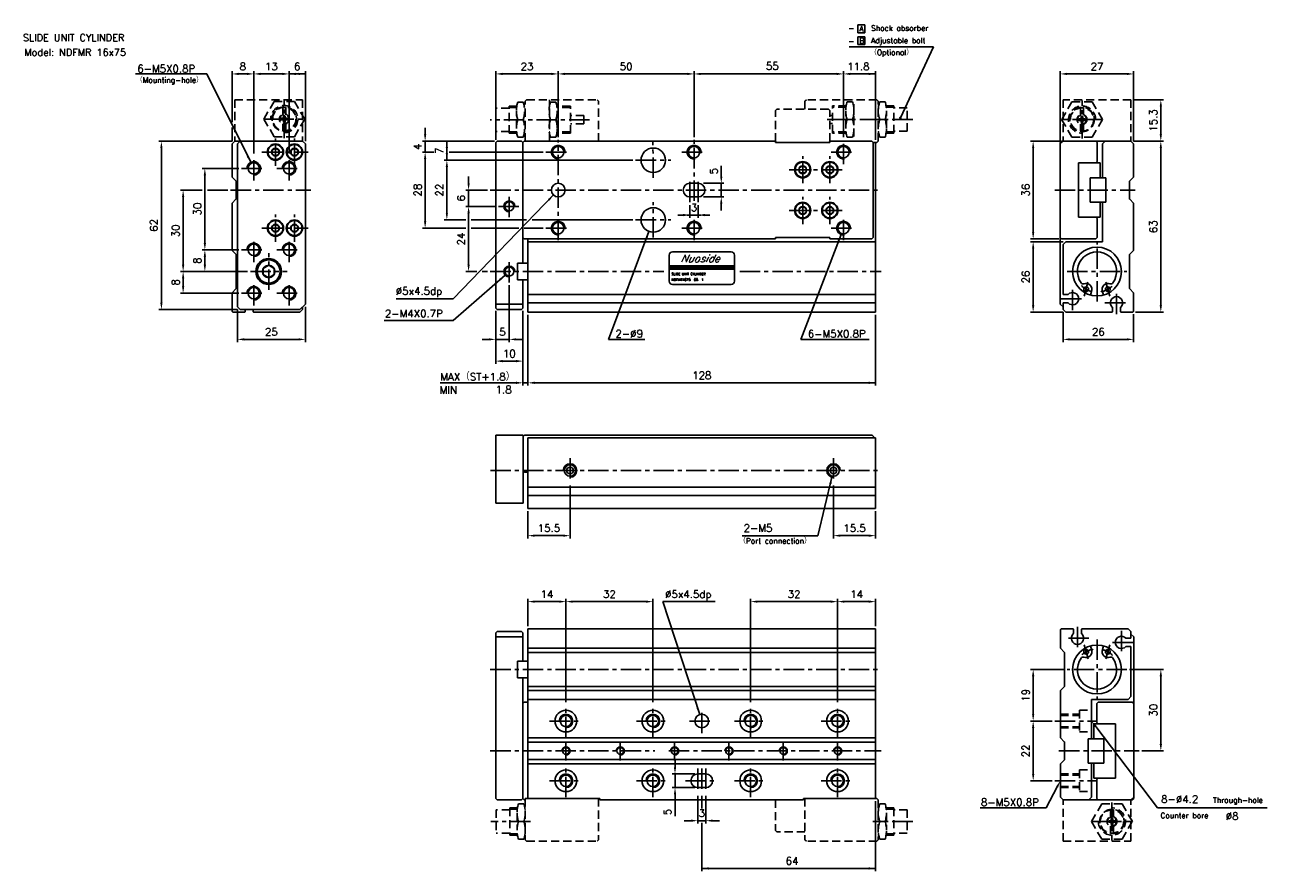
# Model space of a CAD drawing. Extents: x 14 to 471, y 10 to 322.
import ezdxf
from ezdxf.enums import TextEntityAlignment as Align

# ---------------------------------------------------------------- set-up
doc = ezdxf.new("R2010")
doc.units = 0
doc.header["$LTSCALE"] = 6
doc.header["$MEASUREMENT"] = 0
doc.linetypes.add('CENTER', pattern=[2, 1.25, -0.25, 0.25, -0.25])
doc.linetypes.add('HIDDENX2', pattern=[0.75, 0.5, -0.25])
for name, color, linetype in [('CENTER', 1, 'CENTER'), ('DIM', 3, 'CONTINUOUS'), ('HIDDEN', 3, 'HIDDENX2'), ('PLINE', 2, 'CONTINUOUS')]:
    doc.layers.add(name, color=color, linetype=linetype)
doc.styles.add('AEH', font='SIMPLEX', dxfattribs={"bigfont": 'AE'})

msp = doc.modelspace()

# ---------------------------------------------------------------- linework, layer by layer
at = {"layer": 'CENTER'}
for p, q in [((109.21, 280.55), (109.21, 294.55)), ((402.91, 280.38), (402.91, 294.38)), ((102.21, 287.55), (116.21, 287.55)), ((221.54, 287.32), (185.04, 287.32)), ((340.56, 287.38), (308.06, 287.38)), ((409.91, 287.38), (395.91, 287.38)), ((105.96, 270.38), (105.96, 280.38)), ((112.96, 270.38), (112.96, 280.38)), ((210.06, 242.88), (210.06, 279.88)), ((245.06, 265.88), (244.91, 279.38)), ((260.06, 257.39), (260.06, 279.88)), ((315.06, 270.88), (315.06, 279.88)), ((100.96, 275.38), (117.96, 275.38)), ((205.56, 275.38), (214.56, 275.38)), ((255.56, 275.38), (264.56, 275.38)), ((310.56, 275.38), (319.56, 275.38)), ((97.96, 264.88), (97.96, 273.88)), ((110.96, 264.88), (110.96, 273.88)), ((238.56, 272.38), (251.56, 272.38)), ((300.06, 263.88), (300.06, 273.88)), ((310.06, 263.88), (310.06, 273.88)), ((93.46, 269.38), (102.46, 269.38)), ((106.46, 269.38), (115.46, 269.38)), ((258.56, 256.88), (258.56, 265.46)), ((261.56, 256.88), (261.56, 265.88)), ((295.06, 268.88), (315.06, 268.88)), ((89.46, 261.38), (118.96, 261.38)), ((392.91, 261.38), (422.41, 261.38)), ((192.06, 251.38), (192.06, 259.38)), ((245.06, 243.88), (245.06, 256.88)), ((300.06, 248.88), (300.06, 258.88)), ((310.06, 248.88), (310.06, 258.88)), ((105.96, 242.38), (105.96, 252.38)), ((112.96, 242.38), (112.96, 252.38)), ((188.06, 255.38), (196.06, 255.38)), ((295.06, 253.88), (315.06, 253.88)), ((315.06, 242.88), (315.06, 251.88)), ((100.96, 247.38), (117.96, 247.38)), ((205.56, 247.38), (214.56, 247.38)), ((238.56, 250.38), (251.56, 250.38)), ((255.56, 247.38), (264.56, 247.38)), ((260.06, 242.88), (260.06, 251.39)), ((310.56, 247.38), (319.56, 247.38)), ((97.96, 234.88), (97.96, 243.88)), ((110.96, 234.88), (110.96, 243.88)), ((93.46, 239.38), (102.46, 239.38)), ((103.46, 224.63), (103.46, 238.13)), ((106.46, 239.38), (115.46, 239.38)), ((408.42, 220.38), (408.42, 242.38)), ((192.06, 227.38), (192.06, 235.38)), ((96.71, 231.38), (110.21, 231.38)), ((185.06, 231.38), (248.91, 231.38)), ((276.91, 231.38), (328.91, 231.38)), ((397.42, 231.38), (419.42, 231.38)), ((97.96, 218.88), (97.96, 227.88)), ((110.96, 218.88), (110.96, 227.88)), ((399.41, 217.13), (399.41, 225.63)), ((405.1, 227.42), (403.75, 222.35)), ((411.71, 227.47), (413.09, 222.35)), ((415.61, 215.63), (415.61, 224.13)), ((93.46, 223.38), (102.46, 223.38)), ((106.46, 223.38), (115.46, 223.38)), ((395.16, 221.38), (403.66, 221.38)), ((411.36, 219.88), (419.86, 219.88)), ((214.41, 162.58), (214.41, 153.58)), ((311.41, 162.58), (311.41, 153.58)), ((185.11, 158.08), (328.91, 158.08)), ((405.47, 96.27), (396.97, 96.27)), ((401.22, 100.52), (401.22, 92.02)), ((417.42, 99.02), (417.42, 90.52)), ((405.12, 88.68), (403.75, 93.8)), ((408.42, 95.77), (408.42, 73.77)), ((411.73, 88.73), (413.09, 93.8)), ((421.67, 94.77), (413.17, 94.77)), ((185.06, 84.77), (328.91, 84.77)), ((419.42, 84.77), (397.42, 84.77)), ((212.91, 59.77), (212.91, 71.77)), ((244.91, 59.77), (244.91, 71.77)), ((262.91, 61.27), (262.91, 70.27)), ((280.91, 59.77), (280.91, 71.77)), ((312.91, 59.77), (312.91, 71.77)), ((206.91, 65.77), (218.91, 65.77)), ((238.91, 65.77), (250.91, 65.77)), ((258.41, 65.77), (267.41, 65.77)), ((274.91, 65.77), (286.91, 65.77)), ((306.91, 65.77), (318.91, 65.77)), ((392.92, 65.77), (408.42, 65.77)), ((212.91, 58.27), (212.91, 51.27)), ((232.91, 58.27), (232.91, 51.27)), ((252.91, 58.27), (252.91, 51.27)), ((272.91, 58.27), (272.91, 51.27)), ((292.91, 58.27), (292.91, 51.27)), ((312.91, 58.27), (312.91, 51.27)), ((394.42, 54.77), (423.92, 54.77)), ((212.91, 37.77), (212.91, 49.77)), ((244.91, 37.77), (244.91, 49.77)), ((261.41, 48.27), (261.41, 39.27)), ((262.91, 48.27), (262.91, 39.27)), ((264.41, 48.27), (264.41, 39.27)), ((280.91, 37.77), (280.91, 49.77)), ((312.91, 37.77), (312.91, 49.77)), ((206.91, 43.77), (218.91, 43.77)), ((238.91, 43.77), (250.91, 43.77)), ((256.91, 43.77), (268.91, 43.77)), ((274.91, 43.77), (286.91, 43.77)), ((306.91, 43.77), (318.91, 43.77)), ((392.92, 43.77), (408.42, 43.77)), ((413.92, 35.77), (413.92, 21.77)), ((199.91, 28.77), (185.26, 28.77)), ((340.56, 28.77), (325.91, 28.77)), ((406.92, 28.77), (420.92, 28.77))]:
    msp.add_line(p, q, dxfattribs=at)
at = {"layer": 'CENTER', "color": 1, "linetype": 'CENTER'}
for p, q in [((185.06, 261.38), (328.91, 261.38)), ((185.06, 54.77), (245.61, 54.77)), ((250.81, 54.77), (328.91, 54.77))]:
    msp.add_line(p, q, dxfattribs=at)
at = {"layer": 'CENTER'}
for centre, start, end in [((408.42, 231.79), 224.4155, 257.5054), ((408.42, 231.79), 280.2365, 313.3185), ((408.42, 84.36), 100.2365, 133.3185), ((408.42, 84.36), 44.4155, 77.5054)]:
    msp.add_arc(centre, 8.01, start, end, dxfattribs=at)
at = {"layer": 'DIM'}
for p, q in [((320.41, 322.27), (320.41, 319.37)), ((322.91, 322.27), (320.41, 322.27)), ((322.91, 319.37), (322.91, 322.27)), ((320.41, 319.37), (322.91, 319.37)), ((322.91, 317.86), (320.41, 317.86)), ((320.41, 317.86), (320.41, 314.96)), ((322.91, 314.96), (322.91, 317.86)), ((348.21, 314.18), (317.12, 314.18)), ((320.41, 314.96), (322.91, 314.96)), ((336.03, 287.99), (348.21, 314.18)), ((54.48, 304.18), (80.65, 304.18)), ((96.85, 271.62), (80.65, 304.18)), ((89.96, 286.46), (89.96, 305.18)), ((92.46, 304.18), (95.46, 304.18)), ((97.96, 274.88), (97.96, 305.18)), ((100.46, 304.18), (108.46, 304.18)), ((108.46, 304.18), (105.96, 304.18)), ((110.96, 274.88), (110.96, 305.18)), ((110.96, 304.18), (116.96, 304.18)), ((116.96, 279.38), (116.96, 305.18)), ((187.06, 279.88), (187.06, 305.18)), ((189.56, 304.18), (207.56, 304.18)), ((210.06, 280.88), (210.06, 305.18)), ((212.56, 304.18), (257.56, 304.18)), ((260.06, 280.88), (260.06, 305.18)), ((262.56, 304.18), (312.56, 304.18)), ((315.06, 280.88), (315.06, 305.18)), ((317.56, 304.18), (326.91, 304.18)), ((326.91, 279.88), (326.91, 305.18)), ((394.91, 279.38), (394.91, 305.18)), ((419.41, 304.18), (397.41, 304.18)), ((421.91, 279.38), (421.91, 305.18)), ((421.91, 294.68), (432.91, 294.68)), ((431.91, 281.88), (431.91, 292.18)), ((89.96, 279.38), (89.96, 284.46)), ((161.06, 281.88), (161.06, 284.38)), ((89.96, 279.38), (62.96, 279.38)), ((186.56, 279.38), (160.06, 279.38)), ((161.06, 275.38), (161.06, 279.38)), ((169.06, 272.38), (169.06, 279.38)), ((394.91, 279.38), (383.91, 279.38)), ((421.91, 279.38), (432.91, 279.38)), ((63.96, 219.88), (63.96, 276.88)), ((164.32, 275.38), (160.06, 275.38)), ((204.56, 275.38), (169.86, 275.38)), ((384.91, 276.88), (384.91, 245.88)), ((431.91, 218.88), (431.91, 276.88)), ((161.06, 249.88), (161.06, 272.88)), ((161.06, 272.88), (161.06, 270.38)), ((237.56, 272.38), (168.06, 272.38)), ((169.06, 252.88), (169.06, 269.88)), ((169.06, 269.88), (169.06, 267.38)), ((270.09, 266.38), (270.09, 270.33)), ((92.46, 269.38), (78.96, 269.38)), ((79.96, 241.88), (79.96, 266.88)), ((177.06, 263.88), (177.06, 266.38)), ((78.96, 261.38), (70.96, 261.38)), ((88.46, 261.38), (80.96, 261.38)), ((184.06, 261.38), (176.06, 261.38)), ((177.06, 261.38), (177.06, 255.38)), ((263.56, 263.88), (271.09, 263.88)), ((270.09, 263.88), (270.09, 258.88)), ((71.96, 233.88), (71.96, 258.88)), ((208.32, 259.58), (171.37, 221.38)), ((263.56, 258.88), (271.09, 258.88)), ((270.09, 256.38), (270.09, 253.88)), ((187.06, 255.38), (176.06, 255.38)), ((177.06, 233.88), (177.06, 252.88)), ((177.06, 252.88), (177.06, 250.38)), ((256.6, 252.18), (254.1, 252.18)), ((257.56, 252.18), (262.56, 252.18)), ((258.56, 255.88), (258.56, 251.18)), ((261.56, 255.88), (261.56, 251.18)), ((263.4, 252.18), (265.9, 252.18)), ((176.06, 247.38), (160.06, 247.38)), ((176.06, 250.38), (168.06, 250.38)), ((198.42, 250.38), (178.06, 250.38)), ((195.52, 247.38), (178.06, 247.38)), ((204.56, 247.38), (197.52, 247.38)), ((237.56, 250.38), (200.42, 250.38)), ((243.48, 246.17), (228.55, 206.38)), ((314.17, 245.05), (299.33, 206.38)), ((394.41, 243.38), (383.91, 243.38)), ((92.46, 239.38), (78.96, 239.38)), ((395.91, 242.38), (383.91, 242.38)), ((384.91, 239.88), (384.91, 218.88)), ((79.96, 233.88), (79.96, 236.88)), ((95.71, 231.38), (70.96, 231.38)), ((71.96, 225.88), (71.96, 228.88)), ((190.55, 230.07), (171.37, 213.38)), ((180.04, 231.38), (176.06, 231.38)), ((184.06, 231.38), (182.04, 231.38)), ((192.06, 226.38), (192.06, 205.38)), ((92.46, 223.38), (70.96, 223.38)), ((171.37, 221.38), (150.43, 221.38)), ((91.96, 217.38), (62.96, 217.38)), ((91.96, 217.38), (91.96, 205.38)), ((116.96, 218.38), (116.96, 205.38)), ((187.06, 216.88), (187.06, 197.38)), ((197.06, 216.88), (197.06, 189.38)), ((198.91, 215.38), (198.91, 189.38)), ((326.91, 215.38), (326.91, 189.38)), ((395.91, 216.38), (383.91, 216.38)), ((395.91, 216.38), (395.91, 205.38)), ((421.91, 215.68), (421.91, 205.38)), ((422.61, 216.38), (432.91, 216.38)), ((171.37, 213.38), (146.02, 213.38)), ((94.46, 206.38), (114.46, 206.38)), ((184.56, 206.38), (182.06, 206.38)), ((187.06, 206.38), (192.06, 206.38)), ((194.56, 206.38), (197.06, 206.38)), ((228.55, 206.38), (241.94, 206.38)), ((299.33, 206.38), (324.6, 206.38)), ((419.41, 206.38), (398.41, 206.38)), ((189.56, 198.38), (194.56, 198.38)), ((194.56, 190.38), (166.54, 190.38)), ((197.06, 190.38), (198.91, 190.38)), ((201.41, 190.38), (326.91, 190.38)), ((310.83, 155.64), (305.68, 134.07)), ((214.41, 152.58), (214.41, 133.08)), ((311.41, 152.58), (311.41, 133.08)), ((198.91, 143.08), (198.91, 133.08)), ((326.91, 143.08), (326.91, 133.08)), ((201.41, 134.08), (211.91, 134.08)), ((277.84, 134.07), (305.68, 134.07)), ((313.91, 134.08), (324.41, 134.08)), ((198.91, 100.77), (198.91, 110.77)), ((201.41, 109.77), (210.41, 109.77)), ((212.91, 72.77), (212.91, 110.77)), ((215.41, 109.77), (242.41, 109.77)), ((244.91, 72.77), (244.91, 110.77)), ((262.14, 68.15), (248.61, 109.77)), ((248.61, 109.77), (267.87, 109.77)), ((280.91, 72.77), (280.91, 110.77)), ((283.41, 109.77), (310.41, 109.77)), ((312.91, 72.77), (312.91, 110.77)), ((324.41, 109.77), (315.41, 109.77)), ((326.91, 100.77), (326.91, 110.77)), ((396.42, 84.77), (383.92, 84.77)), ((420.42, 84.77), (432.92, 84.77)), ((384.92, 68.27), (384.92, 82.27)), ((431.92, 57.27), (431.92, 82.27)), ((391.92, 65.77), (383.92, 65.77)), ((384.92, 46.27), (384.92, 63.27)), ((407.93, 63.78), (430.68, 33.77)), ((253.06, 48.77), (253.06, 51.27)), ((424.92, 54.77), (432.92, 54.77)), ((260.41, 46.27), (252.06, 46.27)), ((253.06, 46.27), (253.06, 41.27)), ((260.41, 41.27), (252.06, 41.27)), ((391.92, 43.77), (383.92, 43.77)), ((393.76, 41.56), (389.67, 33.77)), ((253.06, 38.77), (253.06, 30.74)), ((261.41, 38.27), (261.41, 28.07)), ((262.91, 38.27), (262.91, 33.58)), ((264.41, 38.27), (264.41, 28.07)), ((326.91, 36.27), (326.91, 10.47)), ((389.67, 33.77), (365.37, 33.77)), ((430.68, 33.77), (471.06, 33.77)), ((258.91, 29.07), (256.41, 29.07)), ((261.41, 29.07), (264.41, 29.07)), ((262.91, 28.28), (262.91, 10.47)), ((266.91, 29.07), (269.41, 29.07)), ((326.91, 11.47), (262.91, 11.47))]:
    msp.add_line(p, q, dxfattribs=at)
at = {"layer": 'DIM', "const_width": 0.5}
msp.add_lwpolyline([(335.78, 287.99, 1), (336.28, 287.99, 1)], format="xyb", close=True, dxfattribs=at)
at = {"layer": 'DIM'}
for points in [[(92.46, 304.6), (92.46, 303.76), (89.96, 304.18)], [(95.46, 304.6), (95.46, 303.76), (97.96, 304.18)], [(100.46, 304.6), (100.46, 303.76), (97.96, 304.18)], [(108.46, 304.6), (108.46, 303.76), (110.96, 304.18)], [(113.46, 304.6), (113.46, 303.76), (110.96, 304.18)], [(114.46, 304.6), (114.46, 303.76), (116.96, 304.18)], [(189.56, 304.6), (189.56, 303.76), (187.06, 304.18)], [(207.56, 304.6), (207.56, 303.76), (210.06, 304.18)], [(212.56, 304.6), (212.56, 303.76), (210.06, 304.18)], [(257.56, 304.6), (257.56, 303.76), (260.06, 304.18)], [(262.56, 304.6), (262.56, 303.76), (260.06, 304.18)], [(312.56, 304.6), (312.56, 303.76), (315.06, 304.18)], [(317.56, 304.6), (317.56, 303.76), (315.06, 304.18)], [(324.41, 304.6), (324.41, 303.76), (326.91, 304.18)], [(397.41, 304.6), (397.41, 303.76), (394.91, 304.18)], [(419.41, 304.6), (419.41, 303.76), (421.91, 304.18)], [(431.5, 292.18), (432.33, 292.18), (431.91, 294.68)], [(63.55, 276.88), (64.38, 276.88), (63.96, 279.38)], [(160.65, 281.88), (161.48, 281.88), (161.06, 279.38)], [(168.65, 276.88), (169.48, 276.88), (169.06, 279.38)], [(384.5, 276.88), (385.33, 276.88), (384.91, 279.38)], [(431.5, 281.88), (432.33, 281.88), (431.91, 279.38)], [(431.5, 276.88), (432.33, 276.88), (431.91, 279.38)], [(160.65, 272.88), (161.48, 272.88), (161.06, 275.38)], [(168.65, 274.88), (169.48, 274.88), (169.06, 272.38)], [(96.11, 274.04), (95.36, 273.67), (96.85, 271.62)], [(168.65, 269.88), (169.48, 269.88), (169.06, 272.38)], [(79.55, 266.88), (80.38, 266.88), (79.96, 269.38)], [(269.67, 266.38), (270.5, 266.38), (270.09, 263.88)], [(71.55, 258.88), (72.38, 258.88), (71.96, 261.38)], [(176.65, 263.88), (177.48, 263.88), (177.06, 261.38)], [(206.29, 258.08), (206.89, 257.5), (208.32, 259.58)], [(269.67, 256.38), (270.5, 256.38), (270.09, 258.88)], [(168.65, 252.88), (169.48, 252.88), (169.06, 250.38)], [(176.65, 252.88), (177.48, 252.88), (177.06, 255.38)], [(256.06, 252.6), (256.06, 251.77), (258.56, 252.18)], [(264.06, 252.6), (264.06, 251.77), (261.56, 252.18)], [(160.65, 249.88), (161.48, 249.88), (161.06, 247.38)], [(242.21, 243.97), (242.99, 243.68), (243.48, 246.17)], [(312.88, 242.86), (313.66, 242.56), (314.17, 245.05)], [(384.5, 245.88), (385.33, 245.88), (384.91, 243.38)], [(79.55, 241.88), (80.38, 241.88), (79.96, 239.38)], [(79.55, 236.88), (80.38, 236.88), (79.96, 239.38)], [(384.5, 239.88), (385.33, 239.88), (384.91, 242.38)], [(71.55, 233.88), (72.38, 233.88), (71.96, 231.38)], [(79.55, 233.88), (80.38, 233.88), (79.96, 231.38)], [(176.65, 233.88), (177.48, 233.88), (177.06, 231.38)], [(71.55, 228.88), (72.38, 228.88), (71.96, 231.38)], [(188.39, 228.74), (188.94, 228.11), (190.55, 230.07)], [(71.55, 225.88), (72.38, 225.88), (71.96, 223.38)], [(63.55, 219.88), (64.38, 219.88), (63.96, 217.38)], [(384.5, 218.88), (385.33, 218.88), (384.91, 216.38)], [(431.5, 218.88), (432.33, 218.88), (431.91, 216.38)], [(94.46, 206.8), (94.46, 205.96), (91.96, 206.38)], [(114.46, 206.8), (114.46, 205.96), (116.96, 206.38)], [(184.56, 206.8), (184.56, 205.96), (187.06, 206.38)], [(194.56, 206.8), (194.56, 205.96), (192.06, 206.38)], [(398.41, 206.8), (398.41, 205.96), (395.91, 206.38)], [(419.41, 206.8), (419.41, 205.96), (421.91, 206.38)], [(189.56, 198.8), (189.56, 197.96), (187.06, 198.38)], [(194.56, 198.8), (194.56, 197.96), (197.06, 198.38)], [(194.56, 190.8), (194.56, 189.96), (197.06, 190.38)], [(201.41, 190.8), (201.41, 189.96), (198.91, 190.38)], [(324.41, 190.8), (324.41, 189.96), (326.91, 190.38)], [(309.85, 153.31), (310.66, 153.12), (310.83, 155.64)], [(201.41, 134.49), (201.41, 133.66), (198.91, 134.08)], [(211.91, 134.49), (211.91, 133.66), (214.41, 134.08)], [(313.91, 134.49), (313.91, 133.66), (311.41, 134.08)], [(324.41, 134.49), (324.41, 133.66), (326.91, 134.08)], [(201.41, 110.19), (201.41, 109.36), (198.91, 109.77)], [(210.41, 110.19), (210.41, 109.36), (212.91, 109.77)], [(215.41, 110.19), (215.41, 109.36), (212.91, 109.77)], [(242.41, 110.19), (242.41, 109.36), (244.91, 109.77)], [(283.41, 110.19), (283.41, 109.36), (280.91, 109.77)], [(310.41, 110.19), (310.41, 109.36), (312.91, 109.77)], [(315.41, 110.19), (315.41, 109.36), (312.91, 109.77)], [(324.41, 110.19), (324.41, 109.36), (326.91, 109.77)], [(384.5, 82.27), (385.34, 82.27), (384.92, 84.77)], [(431.5, 82.27), (432.34, 82.27), (431.92, 84.77)], [(261.76, 70.66), (260.97, 70.4), (262.14, 68.15)], [(384.5, 68.27), (385.34, 68.27), (384.92, 65.77)], [(384.5, 63.27), (385.34, 63.27), (384.92, 65.77)], [(407.59, 63.53), (408.26, 64.03), (406.42, 65.77)], [(431.5, 57.27), (432.34, 57.27), (431.92, 54.77)], [(252.64, 48.77), (253.48, 48.77), (253.06, 46.27)], [(384.5, 46.27), (385.34, 46.27), (384.92, 43.77)], [(252.64, 38.77), (253.48, 38.77), (253.06, 41.27)], [(393.39, 41.75), (394.13, 41.36), (394.92, 43.77)], [(258.91, 29.49), (258.91, 28.65), (261.41, 29.07)], [(266.91, 29.49), (266.91, 28.65), (264.41, 29.07)], [(265.41, 11.89), (265.41, 11.06), (262.91, 11.47)], [(324.41, 11.89), (324.41, 11.06), (326.91, 11.47)]]:
    msp.add_solid(points, dxfattribs=at)
at = {"layer": 'HIDDEN'}
for p, q in [((90.96, 294.68), (90.96, 279.38)), ((90.96, 294.68), (115.96, 294.68)), ((115.96, 294.68), (115.96, 279.38)), ((195.19, 293.82), (197.19, 293.82)), ((198.41, 294.68), (197.91, 294.18)), ((197.91, 279.38), (197.91, 294.18)), ((198.41, 294.68), (224.41, 294.68)), ((206.91, 279.38), (206.91, 294.68)), ((209.19, 293.82), (207.19, 293.82)), ((224.91, 294.18), (224.41, 294.68)), ((224.91, 279.38), (224.91, 294.18)), ((300.91, 294.18), (301.41, 294.68)), ((300.91, 291.18), (300.91, 294.18)), ((327.41, 294.68), (301.41, 294.68)), ((316.41, 293.88), (318.41, 293.88)), ((318.91, 281.08), (318.91, 294.68)), ((327.41, 294.68), (327.91, 294.18)), ((327.91, 279.38), (327.91, 294.18)), ((330.41, 293.88), (328.41, 293.88)), ((395.91, 294.68), (395.91, 279.38)), ((420.91, 294.68), (395.91, 294.68)), ((420.91, 294.68), (420.91, 279.38)), ((108.91, 287.95), (108.91, 288.66)), ((109.51, 287.95), (109.51, 288.66)), ((192.04, 291.62), (187.04, 291.62)), ((187.04, 283.02), (187.04, 291.62)), ((195.02, 292.32), (192.04, 292.32)), ((192.04, 282.32), (192.04, 292.32)), ((194.88, 291.82), (192.04, 291.82)), ((194.69, 284.07), (194.69, 290.57)), ((197.69, 292.32), (197.37, 292.32)), ((197.69, 291.82), (197.5, 291.82)), ((207.02, 292.32), (206.69, 292.32)), ((206.88, 291.82), (206.69, 291.82)), ((214.54, 292.32), (209.37, 292.32)), ((214.54, 291.82), (209.5, 291.82)), ((209.69, 284.07), (209.69, 290.57)), ((214.54, 282.32), (214.54, 292.32)), ((219.54, 288.82), (214.54, 288.82)), ((219.54, 285.82), (219.54, 288.82)), ((290.06, 290.68), (290.56, 291.18)), ((290.06, 279.38), (290.06, 290.68)), ((309.56, 291.18), (290.56, 291.18)), ((310.06, 290.68), (309.56, 291.18)), ((310.06, 279.38), (310.06, 290.68)), ((311.06, 288.88), (310.06, 288.88)), ((316.24, 292.38), (311.06, 292.38)), ((311.06, 282.38), (311.06, 292.38)), ((316.1, 291.88), (311.06, 291.88)), ((315.91, 284.13), (315.91, 290.63)), ((318.91, 292.38), (318.59, 292.38)), ((318.91, 291.88), (318.72, 291.88)), ((328.24, 292.38), (327.91, 292.38)), ((328.1, 291.88), (327.91, 291.88)), ((333.56, 292.38), (330.59, 292.38)), ((333.56, 291.88), (330.72, 291.88)), ((330.91, 284.13), (330.91, 290.63)), ((333.56, 282.38), (333.56, 292.38)), ((338.56, 291.68), (333.56, 291.68)), ((338.56, 283.08), (338.56, 291.68)), ((402.61, 287.78), (402.61, 288.49)), ((403.21, 287.78), (403.21, 288.49)), ((108.1, 287.85), (108.81, 287.85)), ((108.1, 287.25), (108.81, 287.25)), ((108.66, 283.28), (108.66, 285.78)), ((108.91, 286.44), (108.91, 287.15)), ((109.51, 286.44), (109.51, 287.15)), ((109.61, 287.85), (110.32, 287.85)), ((109.61, 287.25), (110.32, 287.25)), ((109.76, 283.28), (109.76, 285.78)), ((195.19, 287.32), (197.19, 287.32)), ((207.19, 287.32), (209.19, 287.32)), ((219.54, 285.82), (214.54, 285.82)), ((311.06, 285.88), (310.06, 285.88)), ((318.41, 287.38), (316.41, 287.38)), ((328.41, 287.38), (330.41, 287.38)), ((401.8, 287.68), (402.51, 287.68)), ((401.8, 287.08), (402.51, 287.08)), ((402.36, 283.12), (402.36, 285.61)), ((402.61, 286.27), (402.61, 286.98)), ((403.21, 286.27), (403.21, 286.98)), ((403.31, 287.68), (404.02, 287.68)), ((403.31, 287.08), (404.02, 287.08)), ((403.46, 283.12), (403.46, 285.61)), ((192.04, 283.02), (187.04, 283.02)), ((194.88, 282.82), (192.04, 282.82)), ((195.02, 282.32), (192.04, 282.32)), ((195.19, 280.82), (197.19, 280.82)), ((197.69, 282.32), (197.37, 282.32)), ((197.69, 282.82), (197.5, 282.82)), ((206.88, 282.82), (206.69, 282.82)), ((207.02, 282.32), (206.69, 282.32)), ((209.19, 280.82), (207.19, 280.82)), ((214.54, 282.32), (209.37, 282.32)), ((214.54, 282.82), (209.5, 282.82)), ((290.56, 278.88), (290.06, 279.38)), ((309.56, 278.88), (310.06, 279.38)), ((316.1, 282.88), (311.06, 282.88)), ((316.24, 282.38), (311.06, 282.38)), ((316.41, 280.88), (318.41, 280.88)), ((318.91, 282.38), (318.59, 282.38)), ((318.91, 282.88), (318.72, 282.88)), ((327.91, 279.38), (327.41, 278.88)), ((328.1, 282.88), (327.91, 282.88)), ((328.24, 282.38), (327.91, 282.38)), ((330.41, 280.88), (328.41, 280.88)), ((333.56, 282.38), (330.59, 282.38)), ((333.56, 282.88), (330.72, 282.88)), ((338.56, 283.08), (333.56, 283.08)), ((327.41, 278.88), (326.91, 278.88)), ((401.92, 69.77), (401.92, 61.77)), ((401.92, 69.77), (406.42, 69.77)), ((394.92, 68.27), (401.92, 68.27)), ((394.92, 67.87), (401.92, 67.87)), ((394.92, 63.67), (401.92, 63.67)), ((394.92, 63.27), (401.92, 63.27)), ((401.92, 61.77), (406.42, 61.77)), ((394.92, 46.27), (401.92, 46.27)), ((394.92, 45.87), (401.92, 45.87)), ((401.92, 47.77), (406.42, 47.77)), ((401.92, 47.77), (401.92, 39.77)), ((394.92, 41.67), (401.92, 41.67)), ((394.92, 41.27), (401.92, 41.27)), ((197.91, 37.27), (197.91, 21.97)), ((224.91, 37.27), (224.91, 21.97)), ((290.06, 36.77), (290.06, 25.47)), ((300.91, 37.27), (300.91, 21.97)), ((327.41, 37.27), (326.91, 37.27)), ((327.91, 36.77), (327.41, 37.27)), ((327.91, 36.77), (327.91, 21.97)), ((395.92, 21.47), (395.92, 36.77)), ((401.92, 39.77), (406.42, 39.77)), ((420.92, 21.47), (420.92, 36.77)), ((187.26, 33.07), (187.26, 24.47)), ((192.26, 33.07), (187.26, 33.07)), ((192.26, 33.77), (192.26, 23.77)), ((195.24, 33.77), (192.26, 33.77)), ((195.1, 33.27), (192.26, 33.27)), ((194.91, 32.02), (194.91, 25.52)), ((195.41, 35.27), (197.41, 35.27)), ((197.91, 33.77), (197.59, 33.77)), ((197.91, 33.27), (197.72, 33.27)), ((328.24, 33.77), (327.91, 33.77)), ((328.1, 33.27), (327.91, 33.27)), ((330.41, 35.27), (328.41, 35.27)), ((333.56, 33.77), (330.59, 33.77)), ((333.56, 33.27), (330.72, 33.27)), ((330.91, 32.02), (330.91, 25.52)), ((333.56, 33.77), (333.56, 23.77)), ((338.56, 33.07), (333.56, 33.07)), ((338.56, 33.07), (338.56, 24.47)), ((195.41, 28.77), (197.41, 28.77)), ((195.41, 28.77), (197.41, 28.77)), ((328.41, 28.77), (330.41, 28.77)), ((412.81, 29.07), (413.52, 29.07)), ((412.81, 28.47), (413.52, 28.47)), ((413.62, 29.17), (413.62, 29.88)), ((413.62, 27.66), (413.62, 28.37)), ((414.22, 29.17), (414.22, 29.88)), ((414.22, 27.66), (414.22, 28.37)), ((414.32, 29.07), (415.03, 29.07)), ((414.32, 28.47), (415.03, 28.47)), ((192.26, 24.47), (187.26, 24.47)), ((195.1, 24.27), (192.26, 24.27)), ((195.24, 23.77), (192.26, 23.77)), ((197.91, 23.77), (197.59, 23.77)), ((197.91, 24.27), (197.72, 24.27)), ((290.06, 25.47), (290.56, 24.97)), ((300.91, 24.97), (290.56, 24.97)), ((328.1, 24.27), (327.91, 24.27)), ((328.24, 23.77), (327.91, 23.77)), ((333.56, 23.77), (330.59, 23.77)), ((333.56, 24.27), (330.72, 24.27)), ((338.56, 24.47), (333.56, 24.47)), ((413.37, 24.51), (413.37, 27.01)), ((414.47, 24.51), (414.47, 27.01)), ((195.41, 22.27), (197.41, 22.27)), ((198.41, 21.47), (197.91, 21.97)), ((198.41, 21.47), (224.41, 21.47)), ((224.91, 21.97), (224.41, 21.47)), ((300.91, 21.97), (301.41, 21.47)), ((327.41, 21.47), (301.41, 21.47)), ((327.41, 21.47), (327.91, 21.97)), ((330.41, 22.27), (328.41, 22.27)), ((395.92, 21.47), (420.92, 21.47))]:
    msp.add_line(p, q, dxfattribs=at)
at = {"layer": 'HIDDEN', "color": 3}
for p, q in [((108.66, 289.31), (108.66, 291.81)), ((109.76, 289.31), (109.76, 291.81)), ((402.36, 289.15), (402.36, 291.65)), ((403.46, 289.15), (403.46, 291.65)), ((413.37, 30.54), (413.37, 33.04)), ((414.47, 30.54), (414.47, 33.04))]:
    msp.add_line(p, q, dxfattribs=at)
at = {"layer": 'HIDDEN'}
for points in [[(105.46, 294.05), (101.71, 287.55), (105.46, 281.05), (112.97, 281.05), (116.72, 287.55), (112.97, 294.05)], [(399.16, 293.88), (395.41, 287.38), (399.16, 280.88), (406.67, 280.88), (410.42, 287.38), (406.67, 293.88)], [(410.17, 35.27), (406.41, 28.77), (410.17, 22.27), (417.67, 22.27), (421.43, 28.77), (417.67, 35.27)]]:
    msp.add_lwpolyline(points, close=True, dxfattribs=at)
for centre, radius in [((109.21, 287.55), 4.5), ((109.21, 287.55), 1.65), ((402.91, 287.38), 4.5), ((402.91, 287.38), 1.65), ((413.92, 28.77), 4.5), ((413.92, 28.77), 1.65)]:
    msp.add_circle(centre, radius, dxfattribs=at)
at = {"layer": 'HIDDEN', "color": 3}
for centre, radius in [((109.21, 287.55), 4.3), ((109.21, 287.55), 1.85), ((402.91, 287.38), 4.3), ((402.91, 287.38), 1.85), ((413.92, 28.77), 4.3), ((413.92, 28.77), 1.85)]:
    msp.add_circle(centre, radius, dxfattribs=at)
at = {"layer": 'HIDDEN'}
for centre, radius, start, end in [((205.16, 290.57), 10.48, 161.9394, 198.0606), ((187.22, 290.57), 10.48, 341.9394, 18.0606), ((217.16, 290.57), 10.48, 161.9394, 198.0606), ((199.22, 290.57), 10.48, 341.9394, 18.0606), ((326.38, 290.63), 10.48, 161.9394, 198.0606), ((308.45, 290.63), 10.48, 341.9394, 18.0606), ((338.38, 290.63), 10.48, 161.9394, 198.0606), ((320.45, 290.63), 10.48, 341.9394, 18.0606), ((109.21, 287.55), 1.15, 74.8783, 105.1217), ((402.91, 287.38), 1.15, 74.8783, 105.1217), ((109.21, 287.55), 1.15, 164.8783, 195.1217), ((109.21, 287.55), 0.5, 126.8699, 143.1301), ((109.21, 287.55), 0.5, 216.8699, 233.1301), ((109.21, 287.55), 1.15, 254.8783, 285.1217), ((109.21, 287.55), 0.5, 36.8699, 53.1301), ((109.21, 287.55), 0.5, 306.8699, 323.1301), ((109.21, 287.55), 1.15, 344.8783, 15.1217), ((205.16, 284.07), 10.48, 161.9394, 198.0606), ((187.22, 284.07), 10.48, 341.9394, 18.0606), ((217.16, 284.07), 10.48, 161.9394, 198.0606), ((199.22, 284.07), 10.48, 341.9394, 18.0606), ((326.38, 284.13), 10.48, 161.9394, 198.0606), ((308.45, 284.13), 10.48, 341.9394, 18.0606), ((338.38, 284.13), 10.48, 161.9394, 198.0606), ((320.45, 284.13), 10.48, 341.9394, 18.0606), ((402.91, 287.38), 1.15, 164.8783, 195.1217), ((402.91, 287.38), 0.5, 126.8699, 143.1301), ((402.91, 287.38), 0.5, 216.8699, 233.1301), ((402.91, 287.38), 1.15, 254.8783, 285.1217), ((402.91, 287.38), 0.5, 36.8699, 53.1301), ((402.91, 287.38), 0.5, 306.8699, 323.1301), ((402.91, 287.38), 1.15, 344.8783, 15.1217), ((205.38, 32.02), 10.48, 161.9394, 198.0606), ((187.45, 32.02), 10.48, 341.9394, 18.0606), ((338.38, 32.02), 10.48, 161.9394, 198.0606), ((320.45, 32.02), 10.48, 341.9394, 18.0606), ((205.38, 25.52), 10.48, 161.9394, 198.0606), ((187.45, 25.52), 10.48, 341.9394, 18.0606), ((338.38, 25.52), 10.48, 161.9394, 198.0606), ((320.45, 25.52), 10.48, 341.9394, 18.0606), ((413.92, 28.77), 1.15, 164.8783, 195.1217), ((413.92, 28.77), 0.5, 126.8699, 143.1301), ((413.92, 28.77), 0.5, 216.8699, 233.1301), ((413.92, 28.77), 1.15, 74.8783, 105.1217), ((413.92, 28.77), 1.15, 254.8783, 285.1217), ((413.92, 28.77), 0.5, 36.8699, 53.1301), ((413.92, 28.77), 0.5, 306.8699, 323.1301), ((413.92, 28.77), 1.15, 344.8783, 15.1217)]:
    msp.add_arc(centre, radius, start, end, dxfattribs=at)
at = {"layer": 'HIDDEN', "color": 3}
for centre, start, end in [((109.21, 287.55), 270, 180), ((402.91, 287.38), 360, 270), ((413.92, 28.77), 180, 90)]:
    msp.add_arc(centre, 5, start, end, dxfattribs=at)
at = {"layer": 'PLINE'}
for p, q in [((90.96, 279.38), (89.96, 278.38)), ((115.96, 279.38), (90.96, 279.38)), ((92.96, 279.38), (91.96, 278.38)), ((115.96, 279.38), (116.96, 278.38)), ((187.56, 279.38), (187.06, 278.88)), ((196.56, 279.38), (187.56, 279.38)), ((196.56, 279.38), (197.06, 278.88)), ((197.06, 278.88), (197.56, 279.38)), ((197.56, 279.38), (290.06, 279.38)), ((290.06, 278.88), (290.06, 279.38)), ((310.06, 279.38), (325.56, 279.38)), ((310.06, 279.38), (310.06, 278.88)), ((325.56, 279.38), (326.06, 278.88)), ((395.91, 279.38), (394.91, 278.38)), ((395.41, 279.38), (394.91, 278.88)), ((408.01, 279.38), (395.41, 279.38)), ((420.91, 279.38), (395.91, 279.38)), ((408.51, 278.88), (408.01, 279.38)), ((410.42, 278.38), (411.42, 279.38)), ((420.91, 279.38), (421.91, 278.38)), ((89.96, 278.38), (89.96, 266.18)), ((91.96, 218.38), (91.96, 278.38)), ((116.96, 219.38), (116.96, 278.38)), ((187.06, 278.88), (187.06, 217.88)), ((197.06, 234.48), (197.06, 278.88)), ((197.06, 243.88), (197.06, 278.88)), ((310.06, 278.88), (290.06, 278.88)), ((326.06, 278.88), (326.06, 243.88)), ((326.91, 278.88), (326.06, 278.88)), ((326.91, 216.38), (326.91, 278.88)), ((394.91, 278.88), (394.91, 243.88)), ((394.91, 219.38), (394.91, 278.38)), ((408.51, 271.88), (408.51, 278.88)), ((410.42, 265.88), (410.42, 278.38)), ((421.91, 278.38), (421.91, 266.18)), ((401.62, 251.38), (401.62, 271.38)), ((401.62, 271.38), (409.62, 271.38)), ((408.01, 271.38), (408.51, 271.88)), ((409.62, 265.88), (409.62, 271.38)), ((89.96, 266.18), (91.4, 264.74)), ((411.62, 265.88), (405.93, 265.88)), ((405.93, 256.88), (405.93, 265.88)), ((411.62, 256.88), (411.62, 265.88)), ((421.91, 266.18), (420.47, 264.74)), ((91.46, 264.6), (91.46, 258.16)), ((258.56, 263.88), (261.56, 263.88)), ((326.91, 237.32), (326.91, 262.32)), ((420.41, 264.6), (420.41, 258.16)), ((91.4, 258.02), (89.96, 256.58)), ((89.96, 256.58), (89.96, 239.18)), ((258.56, 258.88), (261.56, 258.88)), ((405.93, 256.88), (411.62, 256.88)), ((409.62, 251.38), (409.62, 256.88)), ((410.42, 242.38), (410.42, 256.88)), ((420.47, 258.02), (421.91, 256.58)), ((421.91, 256.58), (421.91, 239.18)), ((409.62, 251.38), (401.62, 251.38)), ((408.51, 250.88), (408.01, 251.38)), ((408.51, 243.88), (408.51, 250.88)), ((197.56, 243.38), (197.06, 243.88)), ((290.06, 243.38), (197.56, 243.38)), ((198.91, 216.38), (198.91, 243.38)), ((310.06, 243.88), (290.06, 243.88)), ((290.06, 243.88), (290.06, 243.38)), ((310.06, 243.38), (310.06, 243.88)), ((325.56, 243.38), (310.06, 243.38)), ((326.06, 243.88), (325.56, 243.38)), ((394.91, 243.88), (395.41, 243.38)), ((395.41, 243.38), (408.01, 243.38)), ((408.01, 243.38), (408.51, 243.88)), ((89.96, 239.18), (91.4, 237.74)), ((198.91, 242.38), (326.91, 242.38)), ((395.91, 241.38), (396.91, 242.38)), ((395.91, 223.08), (395.91, 241.38)), ((396.91, 242.38), (410.42, 242.38)), ((421.91, 239.18), (420.47, 237.74)), ((91.46, 237.6), (91.46, 225.16)), ((195.06, 234.48), (195.06, 228.28)), ((195.06, 234.48), (198.91, 234.48)), ((420.41, 237.6), (420.41, 225.16)), ((91.4, 225.02), (89.96, 223.58)), ((195.06, 228.28), (198.91, 228.28)), ((197.06, 217.88), (197.06, 228.28)), ((420.47, 225.02), (421.91, 223.58)), ((89.96, 223.58), (89.96, 216.68)), ((326.91, 222.88), (198.91, 222.88)), ((326.91, 219.88), (198.91, 219.88)), ((395.91, 217.38), (395.91, 219.68)), ((397.65, 222.88), (396.11, 222.88)), ((396.11, 219.88), (397.65, 219.88)), ((406.38, 224.05), (406, 222.71)), ((410.45, 224.05), (410.83, 222.71)), ((421.91, 223.58), (421.91, 216.68)), ((89.96, 216.68), (90.26, 216.38)), ((90.26, 216.38), (94.56, 216.38)), ((91.96, 218.38), (92.96, 217.38)), ((92.96, 217.38), (114.96, 217.38)), ((94.76, 216.58), (94.76, 217.38)), ((97.76, 217.38), (97.76, 216.58)), ((97.96, 216.38), (114.96, 216.38)), ((116.96, 219.38), (114.96, 217.38)), ((114.96, 216.38), (115.96, 217.38)), ((115.96, 217.38), (115.96, 218.38)), ((197.06, 219.38), (187.06, 219.38)), ((187.06, 217.88), (187.56, 217.38)), ((196.56, 217.38), (187.56, 217.38)), ((196.56, 217.38), (197.06, 217.88)), ((198.91, 216.38), (326.91, 216.38)), ((394.91, 219.38), (395.91, 218.38)), ((396.91, 216.38), (395.91, 217.38)), ((413.91, 216.38), (396.91, 216.38)), ((414.11, 218.12), (414.11, 216.58)), ((417.11, 216.58), (417.11, 218.12)), ((421.61, 216.38), (417.31, 216.38)), ((421.91, 216.68), (421.61, 216.38)), ((187.11, 171.08), (187.11, 146.08)), ((197.11, 171.08), (187.11, 171.08)), ((197.11, 171.08), (197.11, 146.08)), ((197.11, 170.58), (197.61, 171.08)), ((197.11, 157.98), (197.11, 170.58)), ((197.61, 171.08), (325.61, 171.08)), ((198.91, 170.08), (326.91, 170.08)), ((198.91, 170.08), (198.91, 144.08)), ((326.11, 170.58), (325.61, 171.08)), ((326.11, 170.08), (326.11, 170.58)), ((326.91, 170.08), (326.91, 144.08)), ((197.11, 157.98), (197.61, 157.48)), ((197.61, 157.48), (198.91, 157.48)), ((198.91, 151.88), (326.91, 151.88)), ((198.91, 148.88), (326.91, 148.88)), ((197.11, 146.08), (187.11, 146.08)), ((198.91, 144.08), (326.91, 144.08)), ((187.06, 98.27), (187.56, 98.77)), ((187.06, 37.27), (187.06, 98.27)), ((197.06, 96.77), (187.06, 96.77)), ((196.56, 98.77), (187.56, 98.77)), ((196.56, 98.77), (197.06, 98.27)), ((197.06, 98.27), (197.06, 87.87)), ((198.91, 99.77), (198.91, 37.27)), ((198.91, 99.77), (326.91, 99.77)), ((326.91, 99.77), (326.91, 37.27)), ((394.92, 99.47), (395.22, 99.77)), ((394.92, 92.57), (394.92, 99.47)), ((395.22, 99.77), (399.52, 99.77)), ((399.72, 99.57), (399.72, 98.04)), ((402.72, 98.04), (402.72, 99.57)), ((402.92, 99.77), (419.92, 99.77)), ((420.72, 96.27), (419.18, 96.27)), ((419.92, 99.77), (420.92, 98.77)), ((420.92, 98.77), (420.92, 96.47)), ((421.92, 96.77), (420.92, 97.77)), ((421.92, 96.77), (421.92, 37.77)), ((326.91, 92.57), (198.91, 92.57)), ((396.36, 91.13), (394.92, 92.57)), ((406.38, 92.1), (406, 93.44)), ((410.45, 92.1), (410.83, 93.44)), ((419.18, 93.27), (420.72, 93.27)), ((420.92, 93.07), (420.92, 74.77)), ((195.06, 81.67), (195.06, 87.87)), ((195.06, 87.87), (198.91, 87.87)), ((326.91, 90.99), (198.91, 90.99)), ((396.42, 78.55), (396.42, 90.99)), ((195.06, 81.67), (198.91, 81.67)), ((197.06, 81.67), (197.06, 37.27)), ((326.91, 78.55), (198.91, 78.55)), ((326.91, 78.83), (326.91, 53.83)), ((394.92, 76.97), (396.36, 78.41)), ((326.91, 76.97), (198.91, 76.97)), ((198.91, 73.77), (326.91, 73.77)), ((394.92, 59.57), (394.92, 76.97)), ((419.92, 73.77), (406.42, 73.77)), ((406.42, 73.77), (406.42, 59.27)), ((420.92, 74.77), (419.92, 73.77)), ((197.56, 72.77), (197.06, 72.27)), ((197.06, 72.27), (197.06, 37.27)), ((198.91, 72.77), (197.56, 72.77)), ((408.82, 72.77), (408.32, 72.27)), ((408.32, 72.27), (408.32, 65.27)), ((421.42, 72.77), (408.82, 72.77)), ((421.92, 72.27), (421.42, 72.77)), ((421.92, 37.27), (421.92, 72.27)), ((407.22, 64.77), (415.22, 64.77)), ((407.22, 64.77), (407.22, 59.27)), ((408.32, 65.27), (408.82, 64.77)), ((415.22, 64.77), (415.22, 44.77)), ((326.91, 59.57), (198.91, 59.57)), ((396.36, 58.13), (394.92, 59.57)), ((326.91, 57.99), (198.91, 57.99)), ((396.42, 51.55), (396.42, 57.99)), ((405.22, 59.27), (405.22, 50.27)), ((410.9, 59.27), (405.22, 59.27)), ((410.9, 59.27), (410.9, 50.27)), ((326.91, 51.55), (198.91, 51.55)), ((394.92, 49.97), (396.36, 51.41)), ((326.91, 49.97), (198.91, 49.97)), ((261.41, 46.27), (264.41, 46.27)), ((394.92, 37.77), (394.92, 49.97)), ((405.22, 50.27), (410.9, 50.27)), ((406.42, 50.27), (406.42, 37.77)), ((407.22, 50.27), (407.22, 44.77)), ((261.41, 41.27), (264.41, 41.27)), ((415.22, 44.77), (407.22, 44.77)), ((408.82, 44.77), (408.32, 44.27)), ((408.32, 44.27), (408.32, 37.27)), ((187.56, 36.77), (187.06, 37.27)), ((196.56, 36.77), (187.56, 36.77)), ((196.56, 36.77), (197.06, 37.27)), ((197.06, 37.27), (197.56, 36.77)), ((197.56, 36.77), (197.91, 36.77)), ((225.41, 37.27), (197.91, 37.27)), ((225.41, 37.27), (225.41, 36.77)), ((225.41, 36.77), (300.41, 36.77)), ((326.91, 37.27), (300.41, 37.27)), ((300.41, 37.27), (300.41, 36.77)), ((395.92, 36.77), (394.92, 37.77)), ((395.92, 36.77), (420.92, 36.77)), ((406.42, 37.77), (405.42, 36.77)), ((408.32, 37.27), (408.82, 36.77)), ((408.82, 36.77), (421.42, 36.77)), ((420.92, 36.77), (421.92, 37.77)), ((421.42, 36.77), (421.92, 37.27))]:
    msp.add_line(p, q, dxfattribs=at)
at = {"layer": 'PLINE', "color": 3}
for p, q in [((252.11, 238.63), (273.71, 238.63)), ((250.91, 237.43), (250.91, 227.83)), ((250.91, 233.5), (274.91, 233.5)), ((274.91, 237.43), (274.91, 227.83)), ((250.91, 232.9), (274.91, 232.9)), ((250.91, 232.3), (274.91, 232.3)), ((252.11, 226.63), (273.71, 226.63))]:
    msp.add_line(p, q, dxfattribs=at)
at = {"layer": 'PLINE'}
for points in [[(107.21, 276.1), (105.96, 276.82), (104.71, 276.1), (104.71, 274.66), (105.96, 273.94), (107.21, 274.66)], [(114.21, 276.1), (112.96, 276.82), (111.71, 276.1), (111.71, 274.66), (112.96, 273.94), (114.21, 274.66)], [(301.31, 269.6), (300.06, 270.32), (298.81, 269.6), (298.81, 268.16), (300.06, 267.44), (301.31, 268.16)], [(311.31, 269.6), (310.06, 270.32), (308.81, 269.6), (308.81, 268.16), (310.06, 267.44), (311.31, 268.16)], [(301.31, 254.6), (300.06, 255.32), (298.81, 254.6), (298.81, 253.16), (300.06, 252.44), (301.31, 253.16)], [(311.31, 254.6), (310.06, 255.32), (308.81, 254.6), (308.81, 253.16), (310.06, 252.44), (311.31, 253.16)], [(107.21, 248.1), (105.96, 248.82), (104.71, 248.1), (104.71, 246.66), (105.96, 245.94), (107.21, 246.66)], [(114.21, 248.1), (112.96, 248.82), (111.71, 248.1), (111.71, 246.66), (112.96, 245.94), (114.21, 246.66)], [(105.46, 232.54), (103.46, 233.69), (101.46, 232.54), (101.46, 230.23), (103.46, 229.07), (105.46, 230.23)]]:
    msp.add_lwpolyline(points, close=True, dxfattribs=at)
for centre, radius in [((105.96, 275.38), 3), ((112.96, 275.38), 3), ((210.06, 275.38), 2.1), ((245.06, 272.38), 4.5), ((260.06, 275.38), 2.1), ((315.06, 275.38), 2.1), ((97.96, 269.38), 2.1), ((110.96, 269.38), 2.1), ((300.06, 268.88), 3), ((310.06, 268.88), 3), ((210.06, 261.38), 2.5), ((192.06, 255.38), 1.65), ((300.06, 253.88), 3), ((310.06, 253.88), 3), ((245.06, 250.38), 4.5), ((105.96, 247.38), 3), ((112.96, 247.38), 3), ((210.06, 247.38), 2.1), ((260.06, 247.38), 2.1), ((315.06, 247.38), 2.1), ((97.96, 239.38), 2.1), ((110.96, 239.38), 2.1), ((103.46, 231.38), 4.75), ((192.06, 231.38), 1.65), ((97.96, 223.38), 2.1), ((110.96, 223.38), 2.1), ((404.42, 224.86), 0.878), ((412.41, 224.86), 0.878), ((214.41, 158.08), 2.1), ((311.41, 158.08), 2.1), ((214.41, 158.08), 1.25), ((311.41, 158.08), 1.25), ((404.42, 91.3), 0.878), ((412.41, 91.3), 0.878), ((212.91, 65.77), 4), ((244.91, 65.77), 4), ((280.91, 65.77), 4), ((312.91, 65.77), 4), ((212.91, 65.77), 2.1), ((244.91, 65.77), 2.1), ((262.91, 65.77), 2.5), ((280.91, 65.77), 2.1), ((312.91, 65.77), 2.1), ((212.91, 54.77), 1.25), ((232.91, 54.77), 1.25), ((252.91, 54.77), 1.25), ((272.91, 54.77), 1.25), ((292.91, 54.77), 1.25), ((312.91, 54.77), 1.25), ((212.91, 43.77), 4), ((212.91, 43.77), 2.1), ((244.91, 43.77), 4), ((244.91, 43.77), 2.1), ((280.91, 43.77), 4), ((280.91, 43.77), 2.1), ((312.91, 43.77), 4), ((312.91, 43.77), 2.1)]:
    msp.add_circle(centre, radius, dxfattribs=at)
at = {"layer": 'PLINE', "color": 3}
for centre, radius in [((105.96, 275.38), 2.75), ((105.96, 275.38), 1.44), ((112.96, 275.38), 2.75), ((112.96, 275.38), 1.44), ((300.06, 268.88), 2.75), ((300.06, 268.88), 1.44), ((310.06, 268.88), 2.75), ((310.06, 268.88), 1.44), ((300.06, 253.88), 2.75), ((310.06, 253.88), 2.75), ((300.06, 253.88), 1.44), ((310.06, 253.88), 1.44), ((105.96, 247.38), 2.75), ((105.96, 247.38), 1.44), ((112.96, 247.38), 2.75), ((112.96, 247.38), 1.44), ((103.46, 231.38), 4.25), ((103.46, 231.38), 2.31)]:
    msp.add_circle(centre, radius, dxfattribs=at)
at = {"layer": 'PLINE', "color": 2}
for centre in [(408.42, 231.38), (408.42, 84.77)]:
    msp.add_circle(centre, 9, dxfattribs=at)
at = {"layer": 'PLINE', "color": 3}
for centre, radius, start, end in [((210.06, 275.38), 2.5, 351.2296, 279.2866), ((260.06, 275.38), 2.5, 351.2296, 279.2866), ((315.06, 275.38), 2.5, 351.2296, 279.2866), ((97.96, 269.38), 2.5, 270, 185), ((110.96, 269.38), 2.5, 270, 185), ((192.06, 255.38), 2, 0, 270), ((210.06, 247.38), 2.5, 351.2296, 279.2866), ((260.06, 247.38), 2.5, 351.2296, 279.2866), ((315.06, 247.38), 2.5, 351.2296, 279.2866), ((97.96, 239.38), 2.5, 270, 185), ((110.96, 239.38), 2.5, 270, 185), ((252.11, 237.43), 1.2, 90, 180), ((273.71, 237.43), 1.2, 360, 90), ((192.06, 231.38), 2, 0, 270), ((97.96, 223.38), 2.5, 270, 185), ((110.96, 223.38), 2.5, 270, 185), ((252.11, 227.83), 1.2, 180, 270), ((273.71, 227.83), 1.2, 270, 360), ((214.41, 158.08), 2.5, 270, 180), ((311.41, 158.08), 2.5, 0, 270), ((212.91, 65.77), 2.5, 270, 180), ((244.91, 65.77), 2.5, 270, 180), ((280.91, 65.77), 2.5, 270, 180), ((312.91, 65.77), 2.5, 270, 180), ((212.91, 54.77), 1.5, 270, 180), ((232.91, 54.77), 1.5, 270, 180), ((252.91, 54.77), 1.5, 270, 180), ((272.91, 54.77), 1.5, 270, 180), ((292.91, 54.77), 1.5, 270, 180), ((312.91, 54.77), 1.5, 270, 180), ((212.91, 43.77), 2.5, 270, 180), ((244.91, 43.77), 2.5, 270, 180), ((280.91, 43.77), 2.5, 270, 180), ((312.91, 43.77), 2.5, 270, 180)]:
    msp.add_arc(centre, radius, start, end, dxfattribs=at)
at = {"layer": 'PLINE'}
for centre, radius, start, end in [((91.26, 264.6), 0.2, 360, 45), ((258.56, 261.38), 2.5, 90, 270), ((261.56, 261.38), 2.5, 270, 90), ((420.61, 264.6), 0.2, 135, 180), ((91.26, 258.16), 0.2, 315, 360), ((420.61, 258.16), 0.2, 180, 225), ((408.42, 231.38), 7.21, 324.6792, 215.3208), ((91.26, 237.6), 0.2, 360, 45), ((420.61, 237.6), 0.2, 135, 180), ((91.26, 225.16), 0.2, 315, 360), ((403.35, 227.79), 1, 215.3208, 289.9505), ((404.42, 224.86), 2.12, 337.6642, 109.9505), ((412.41, 224.86), 2.12, 70.0495, 202.3358), ((413.48, 227.79), 1, 250.0495, 324.6792), ((420.61, 225.16), 0.2, 180, 225), ((396.11, 223.08), 0.2, 180, 270), ((396.11, 219.68), 0.2, 90, 180), ((397.65, 223.08), 0.2, 270, 316.0622), ((397.65, 219.68), 0.2, 43.9378, 90), ((399.41, 221.38), 2.25, 223.9378, 136.0622), ((415.61, 219.88), 2.25, 313.9378, 226.0622), ((94.56, 216.58), 0.2, 270, 360), ((97.96, 216.58), 0.2, 180, 270), ((413.91, 216.58), 0.2, 270, 360), ((413.91, 218.12), 0.2, 360, 46.0622), ((417.31, 218.12), 0.2, 133.9378, 180), ((417.31, 216.58), 0.2, 180, 270), ((401.22, 96.27), 2.25, 133.9378, 46.0622), ((399.52, 99.57), 0.2, 0, 90), ((399.52, 98.04), 0.2, 313.9378, 0), ((402.92, 99.57), 0.2, 90, 180), ((402.92, 98.04), 0.2, 180, 226.0622), ((417.42, 94.77), 2.25, 43.9378, 316.0622), ((419.18, 96.47), 0.2, 223.9378, 270), ((420.72, 96.47), 0.2, 270, 0), ((404.42, 91.3), 2.12, 250.0495, 22.3358), ((412.41, 91.3), 2.12, 157.6642, 289.9505), ((419.18, 93.07), 0.2, 90, 136.0622), ((420.72, 93.07), 0.2, 0, 90), ((396.22, 90.99), 0.2, 0, 45), ((408.42, 84.77), 7.21, 144.6792, 35.3208), ((403.35, 88.36), 1, 70.0495, 144.6792), ((413.48, 88.36), 1, 35.3208, 109.9505), ((396.22, 78.55), 0.2, 315, 0), ((396.22, 57.99), 0.2, 0, 45), ((396.22, 51.55), 0.2, 315, 0), ((261.41, 43.77), 2.5, 90, 270), ((264.41, 43.77), 2.5, 270, 90)]:
    msp.add_arc(centre, radius, start, end, dxfattribs=at)

# ---------------------------------------------------------------- texts
at = {"layer": 'DIM', "style": 'AEH'}
for s, height, p in [('- ', 2, (316.83, 320.04)), ('A', 2, (320.92, 319.83)), ('Shock absorber', 2, (325.25, 320.04)), ('- ', 2, (316.83, 315.3)), ('B', 2, (320.92, 315.43)), ('Adjustable bolt', 2, (325.25, 315.48)), ('（Optional）', 2, (324.79, 311.1)), ('6-M5X0.8P', 2.75, (55.09, 304.72)), ('（Mounting-hole）', 2, (54.49, 300.94)), ('%%C5x4.5dp', 2.75, (150.26, 222.84)), ('2-M4X0.7P', 2.75, (146.24, 214.52)), ('2-%%C9', 2.75, (231.12, 207.1)), ('6-M5X0.8P', 2.75, (301.94, 207.06)), ('2-M5', 2.75, (278.32, 135.5)), ('（Port connection）', 2, (276.55, 131.15)), ('%%C5x4.5dp', 2.75, (249.4, 111.12)), ('8-M5X0.8P', 2.75, (365.7, 34.48)), ('8-%%C4.2', 2.75, (432.04, 35.65)), ('Through-hole', 2, (451.16, 35.65)), ('Counter bore', 2, (431.78, 29.97)), ('%%C8', 2.75, (455.82, 29.39))]:
    msp.add_text(s, height=height, dxfattribs=at).set_placement(p)
at = {"layer": 'DIM', "color": 7, "style": 'AEH'}
msp.add_text('SLIDE UNIT CYLINDER', height=2.625, dxfattribs=at).set_placement((31.66, 317.5), align=Align.MIDDLE)
at = {"layer": 'DIM', "style": 'AEH'}
msp.add_text('Model: NDFMR 16x75', height=2.625, dxfattribs=at).set_placement((32.21, 312.15), align=Align.MIDDLE)
for s, p in [('8', (93.96, 306.93)), ('13', (104.46, 306.93)), ('6', (113.96, 306.93)), ('23', (198.56, 306.93)), ('50', (235.06, 306.93)), ('55', (288.91, 307.11)), ('11.8', (320.56, 306.93)), ('27', (408.41, 306.93)), ('3', (260.06, 254.93)), ('25', (104.46, 209.13)), ('5', (189.56, 209.13)), ('26', (408.91, 209.13)), ('10', (192.06, 201.13)), ('MAX（ST+1.8）', (180.47, 192.6)), ('128', (262.91, 193.13)), ('MIN', (169.6, 187.75)), ('1.8', (189.97, 187.86)), ('15.5', (206.66, 136.83)), ('15.5', (319.16, 136.83)), ('14', (205.91, 112.52)), ('32', (228.91, 112.52)), ('32', (296.91, 112.52)), ('14', (319.91, 112.52)), ('3', (262.91, 31.82)), ('64', (296.16, 14.22))]:
    msp.add_text(s, height=2.75, dxfattribs=at).set_placement(p, align=Align.MIDDLE_CENTER)
for s, p in [('15.3', (429.16, 287.03)), ('4', (158.31, 277.38)), ('7', (166.31, 275.88)), ('5', (267.34, 268.34)), ('28', (158.31, 261.38)), ('22', (166.31, 261.38)), ('36', (382.16, 261.38)), ('30', (77.21, 254.38)), ('6', (174.31, 258.38)), ('62', (61.21, 248.38)), ('30', (69.21, 246.38)), ('63', (429.16, 247.88)), ('24', (174.31, 243.38)), ('8', (77.21, 235.38)), ('26', (382.16, 229.38)), ('8', (69.21, 227.38)), ('19', (382.17, 75.27)), ('30', (429.17, 69.77)), ('22', (382.17, 54.77)), ('5', (250.31, 32.25))]:
    msp.add_text(s, height=2.75, rotation=90, dxfattribs=at).set_placement(p, align=Align.MIDDLE_CENTER)
at = {"layer": 'DIM', "insert": (255.03, 237.54), "char_height": 2.75, "width": 29.7645, "attachment_point": 1, "style": 'AEH'}
msp.add_mtext('{\\Fsimplex,ae|c134;\\Q25;\\C0;Nuoside}', dxfattribs=at)
at = {"layer": 'PLINE', "color": 3, "style": 'AEH'}
for s, p in [('SLIDE UNIT CYLINDER', (251.78, 230.05)), ('NDFMR1675  68  1', (251.79, 227.94))]:
    msp.add_text(s, height=0.88, dxfattribs=at).set_placement(p)

doc.saveas('drawing.dxf')
